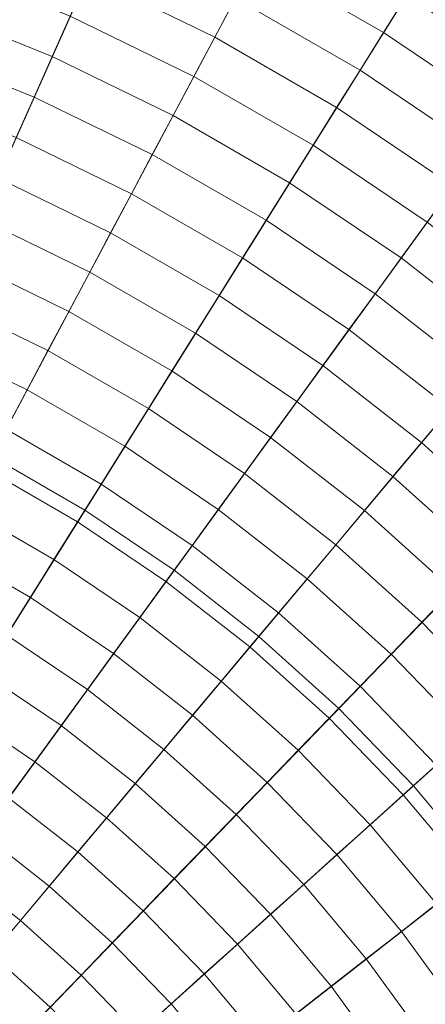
# Model space of a CAD drawing. Header units: centimetres. Extents: x -3.01 to 4.18, y -6.48 to 0.72.
# Tile 243 of 256: x 1.07 to 1.34, y -2.35 to -1.72. Entities that reach past the tile are written whole.
import ezdxf

# ---------------------------------------------------------------- set-up
doc = ezdxf.new("R2010")
doc.units = ezdxf.units.CM
doc.header["$LTSCALE"] = 2.54
doc.layers.add('Lucido design-1', color=7, linetype='Continuous')

# ---------------------------------------------------------------- blocks, each defined once
blk = doc.blocks.new('Gruppo-1')
at = {"color": 142, "linetype": 'Continuous', "lineweight": 9}
for points in [[(1.11598, -2.03333, -14.60843), (1.05557, -1.99845, -14.60843), (0.58636, -2.8809, -14.60843), (1.11598, -2.03333, -14.60843)], [(0.58636, -2.8809, -13.70118), (1.05557, -1.99845, -13.70118), (1.11598, -2.03333, -13.70118), (0.58636, -2.8809, -13.70118)], [(1.11598, -2.03333, -13.70118), (1.05557, -1.99845, -13.70118), (1.05557, -1.99845, -14.60843), (1.11598, -2.03333, -14.60843), (1.11598, -2.03333, -13.70118)], [(1.17381, -2.07234, -14.60843), (1.11598, -2.03333, -14.60843), (0.58636, -2.8809, -14.60843), (1.17381, -2.07234, -14.60843)], [(0.58636, -2.8809, -13.70118), (1.11598, -2.03333, -13.70118), (1.17381, -2.07234, -13.70118), (0.58636, -2.8809, -13.70118)], [(1.17381, -2.07234, -13.70118), (1.11598, -2.03333, -13.70118), (1.11598, -2.03333, -14.60843), (1.17381, -2.07234, -14.60843), (1.17381, -2.07234, -13.70118)], [(1.22879, -2.11529, -14.60843), (1.17381, -2.07234, -14.60843), (0.58636, -2.8809, -14.60843), (1.22879, -2.11529, -14.60843)], [(0.58636, -2.8809, -13.70118), (1.17381, -2.07234, -13.70118), (1.22879, -2.11529, -13.70118), (0.58636, -2.8809, -13.70118)], [(1.22879, -2.11529, -13.70118), (1.17381, -2.07234, -13.70118), (1.17381, -2.07234, -14.60843), (1.22879, -2.11529, -14.60843), (1.22879, -2.11529, -13.70118)], [(1.28063, -2.16196, -14.60843), (1.22879, -2.11529, -14.60843), (0.58636, -2.8809, -14.60843), (1.28063, -2.16196, -14.60843)], [(0.58636, -2.8809, -13.70118), (1.22879, -2.11529, -13.70118), (1.28063, -2.16196, -13.70118), (0.58636, -2.8809, -13.70118)], [(1.28063, -2.16196, -13.70118), (1.22879, -2.11529, -13.70118), (1.22879, -2.11529, -14.60843), (1.28063, -2.16196, -14.60843), (1.28063, -2.16196, -13.70118)], [(1.32909, -2.21215, -14.60843), (1.28063, -2.16196, -14.60843), (0.58636, -2.8809, -14.60843), (1.32909, -2.21215, -14.60843)], [(0.58636, -2.8809, -13.70118), (1.28063, -2.16196, -13.70118), (1.32909, -2.21215, -13.70118), (0.58636, -2.8809, -13.70118)], [(1.32909, -2.21215, -13.70118), (1.28063, -2.16196, -13.70118), (1.28063, -2.16196, -14.60843), (1.32909, -2.21215, -14.60843), (1.32909, -2.21215, -13.70118)], [(1.37393, -2.26558, -14.60843), (1.32909, -2.21215, -14.60843), (0.58636, -2.8809, -14.60843), (1.37393, -2.26558, -14.60843)], [(0.58636, -2.8809, -13.70118), (1.32909, -2.21215, -13.70118), (1.37393, -2.26558, -13.70118), (0.58636, -2.8809, -13.70118)], [(1.37393, -2.26558, -13.70118), (1.32909, -2.21215, -13.70118), (1.32909, -2.21215, -14.60843), (1.37393, -2.26558, -14.60843), (1.37393, -2.26558, -13.70118)], [(1.41493, -2.32202, -14.60843), (1.37393, -2.26558, -14.60843), (0.58636, -2.8809, -14.60843), (1.41493, -2.32202, -14.60843)], [(0.58636, -2.8809, -13.70118), (1.37393, -2.26558, -13.70118), (1.41493, -2.32202, -13.70118), (0.58636, -2.8809, -13.70118)]]:
    blk.add_polyline3d(points, dxfattribs=at)
for points in [[(1.08719, 0.68271, -13.70234), (0.83739, 0.70896, -13.70234), (0.58651, -2.87874, -13.70234), (0.58666, -2.87876, -13.70234)], [(1.33456, 0.63909, -13.70234), (1.08719, 0.68271, -13.70234), (0.58666, -2.87876, -13.70234), (0.58681, -2.87878, -13.70234)], [(1.57828, 0.57832, -13.70234), (1.33456, 0.63909, -13.70234), (0.58681, -2.87878, -13.70234), (0.58696, -2.87882, -13.70234)], [(1.81716, 0.5007, -13.70234), (1.57828, 0.57832, -13.70234), (0.58696, -2.87882, -13.70234), (0.5871, -2.87887, -13.70234)], [(2.05005, 0.40661, -13.70234), (1.81716, 0.5007, -13.70234), (0.5871, -2.87887, -13.70234), (0.58724, -2.87892, -13.70234)], [(2.27581, 0.2965, -13.70234), (2.05005, 0.40661, -13.70234), (0.58724, -2.87892, -13.70234), (0.58738, -2.87899, -13.70234)], [(2.49334, 0.17091, -13.70234), (2.27581, 0.2965, -13.70234), (0.58738, -2.87899, -13.70234), (0.58751, -2.87906, -13.70234)], [(2.70158, 0.03045, -13.70234), (2.49334, 0.17091, -13.70234), (0.58751, -2.87906, -13.70234), (0.58763, -2.87915, -13.70234)], [(2.89951, -0.12419, -13.70234), (2.70158, 0.03045, -13.70234), (0.58763, -2.87915, -13.70234), (0.58775, -2.87924, -13.70234)], [(3.08618, -0.29226, -13.70234), (2.89951, -0.12419, -13.70234), (0.58775, -2.87924, -13.70234), (0.58786, -2.87934, -13.70234)], [(3.26066, -0.47295, -13.70234), (3.08618, -0.29226, -13.70234), (0.58786, -2.87934, -13.70234), (0.58797, -2.87945, -13.70234)], [(3.42212, -0.66536, -13.70234), (3.26066, -0.47295, -13.70234), (0.58797, -2.87945, -13.70234), (0.58806, -2.87957, -13.70234)], [(3.56976, -0.86857, -13.70234), (3.42212, -0.66536, -13.70234), (0.58806, -2.87957, -13.70234), (0.58815, -2.87969, -13.70234)], [(3.70286, -1.08159, -13.70234), (3.56976, -0.86857, -13.70234), (0.58815, -2.87969, -13.70234), (0.58823, -2.87982, -13.70234)], [(3.82078, -1.30336, -13.70234), (3.70286, -1.08159, -13.70234), (0.58823, -2.87982, -13.70234), (0.5883, -2.87995, -13.70234)], [(3.92295, -1.53283, -13.70234), (3.82078, -1.30336, -13.70234), (0.5883, -2.87995, -13.70234), (0.58837, -2.88009, -13.70234)], [(4.00886, -1.76886, -13.70234), (3.92295, -1.53283, -13.70234), (0.58837, -2.88009, -13.70234), (0.58842, -2.88023, -13.70234)], [(1.30965, -1.72339, -12.73052), (1.22715, -1.67576, -12.73052), (1.24061, -1.65043, -12.73588), (1.32485, -1.69907, -12.73588)], [(1.20019, -1.72645, -12.72012), (1.11817, -1.68645, -12.72012), (1.12985, -1.66021, -12.72527), (1.21367, -1.7011, -12.72527)], [(1.09478, -1.73896, -12.71011), (1.01389, -1.70628, -12.71011), (1.02372, -1.67926, -12.71507), (1.10648, -1.7127, -12.71507)], [(1.29444, -1.74773, -12.72527), (1.21367, -1.7011, -12.72527), (1.22715, -1.67576, -12.73052), (1.30965, -1.72339, -12.73052)], [(1.40549, -1.75346, -12.73588), (1.32485, -1.69907, -12.73588), (1.34004, -1.67476, -12.74133), (1.42234, -1.73027, -12.74133)], [(1.1867, -1.75182, -12.71507), (1.10648, -1.7127, -12.71507), (1.11817, -1.68645, -12.72012), (1.20019, -1.72645, -12.72012)], [(1.38863, -1.77667, -12.73052), (1.30965, -1.72339, -12.73052), (1.32485, -1.69907, -12.73588), (1.40549, -1.75346, -12.73588)], [(1.27923, -1.77208, -12.72012), (1.20019, -1.72645, -12.72012), (1.21367, -1.7011, -12.72527), (1.29444, -1.74773, -12.72527)], [(1.08308, -1.76525, -12.70526), (1.00405, -1.73331, -12.70526), (1.01389, -1.70628, -12.71011), (1.09478, -1.73896, -12.71011)], [(1.1732, -1.77721, -12.71011), (1.09478, -1.73896, -12.71011), (1.10648, -1.7127, -12.71507), (1.1867, -1.75182, -12.71507)], [(1.37176, -1.79988, -12.72527), (1.29444, -1.74773, -12.72527), (1.30965, -1.72339, -12.73052), (1.38863, -1.77667, -12.73052)], [(1.264, -1.79645, -12.71507), (1.1867, -1.75182, -12.71507), (1.20019, -1.72645, -12.72012), (1.27923, -1.77208, -12.72012)], [(1.07137, -1.79154, -12.70051), (0.9942, -1.76037, -12.70051), (1.00405, -1.73331, -12.70526), (1.08308, -1.76525, -12.70526)], [(1.1597, -1.80261, -12.70526), (1.08308, -1.76525, -12.70526), (1.09478, -1.73896, -12.71011), (1.1732, -1.77721, -12.71011)], [(1.35488, -1.82312, -12.72012), (1.27923, -1.77208, -12.72012), (1.29444, -1.74773, -12.72527), (1.37176, -1.79988, -12.72527)], [(1.24876, -1.82084, -12.71011), (1.1732, -1.77721, -12.71011), (1.1867, -1.75182, -12.71507), (1.264, -1.79645, -12.71507)], [(4.07809, -2.01031, -13.70234), (4.00886, -1.76886, -13.70234), (0.58842, -2.88023, -13.70234), (0.58846, -2.88038, -13.70234)], [(1.14618, -1.82803, -12.70051), (1.07137, -1.79154, -12.70051), (1.08308, -1.76525, -12.70526), (1.1597, -1.80261, -12.70526)], [(1.33799, -1.84636, -12.71507), (1.264, -1.79645, -12.71507), (1.27923, -1.77208, -12.72012), (1.35488, -1.82312, -12.72012)], [(1.23352, -1.84523, -12.70526), (1.1597, -1.80261, -12.70526), (1.1732, -1.77721, -12.71011), (1.24876, -1.82084, -12.71011)], [(1.13266, -1.85346, -12.69585), (1.05966, -1.81786, -12.69585), (1.07137, -1.79154, -12.70051), (1.14618, -1.82803, -12.70051)], [(1.32109, -1.86963, -12.71011), (1.24876, -1.82084, -12.71011), (1.264, -1.79645, -12.71507), (1.33799, -1.84636, -12.71507)], [(1.21826, -1.86965, -12.70051), (1.14618, -1.82803, -12.70051), (1.1597, -1.80261, -12.70526), (1.23352, -1.84523, -12.70526)], [(1.11913, -1.87891, -12.6913), (1.04794, -1.84418, -12.6913), (1.05966, -1.81786, -12.69585), (1.13266, -1.85346, -12.69585)], [(1.30418, -1.8929, -12.70526), (1.23352, -1.84523, -12.70526), (1.24876, -1.82084, -12.71011), (1.32109, -1.86963, -12.71011)], [(1.203, -1.89407, -12.69585), (1.13266, -1.85346, -12.69585), (1.14618, -1.82803, -12.70051), (1.21826, -1.86965, -12.70051)], [(1.10559, -1.90437, -12.68685), (1.03621, -1.87052, -12.68685), (1.04794, -1.84418, -12.6913), (1.11913, -1.87891, -12.6913)], [(1.28726, -1.91619, -12.70051), (1.21826, -1.86965, -12.70051), (1.23352, -1.84523, -12.70526), (1.30418, -1.8929, -12.70526)], [(1.38985, -1.92334, -12.71011), (1.32109, -1.86963, -12.71011), (1.33799, -1.84636, -12.71507), (1.40833, -1.90132, -12.71507)], [(1.18773, -1.91851, -12.6913), (1.11913, -1.87891, -12.6913), (1.13266, -1.85346, -12.69585), (1.203, -1.89407, -12.69585)], [(1.09205, -1.92984, -12.68249), (1.02447, -1.89688, -12.68249), (1.03621, -1.87052, -12.68685), (1.10559, -1.90437, -12.68685)], [(1.27033, -1.93949, -12.69585), (1.203, -1.89407, -12.69585), (1.21826, -1.86965, -12.70051), (1.28726, -1.91619, -12.70051)], [(1.37135, -1.94538, -12.70526), (1.30418, -1.8929, -12.70526), (1.32109, -1.86963, -12.71011), (1.38985, -1.92334, -12.71011)], [(1.17245, -1.94296, -12.68685), (1.10559, -1.90437, -12.68685), (1.11913, -1.87891, -12.6913), (1.18773, -1.91851, -12.6913)], [(1.0785, -1.95532, -12.67824), (1.01273, -1.92325, -12.67824), (1.02447, -1.89688, -12.68249), (1.09205, -1.92984, -12.68249)], [(1.25339, -1.96281, -12.6913), (1.18773, -1.91851, -12.6913), (1.203, -1.89407, -12.69585), (1.27033, -1.93949, -12.69585)], [(1.35285, -1.96743, -12.70051), (1.28726, -1.91619, -12.70051), (1.30418, -1.8929, -12.70526), (1.37135, -1.94538, -12.70526)], [(1.15716, -1.96743, -12.68249), (1.09205, -1.92984, -12.68249), (1.10559, -1.90437, -12.68685), (1.17245, -1.94296, -12.68685)], [(1.33434, -1.9895, -12.69585), (1.27033, -1.93949, -12.69585), (1.28726, -1.91619, -12.70051), (1.35285, -1.96743, -12.70051)], [(1.06494, -1.98082, -12.67409), (1.00099, -1.94963, -12.67409), (1.01273, -1.92325, -12.67824), (1.0785, -1.95532, -12.67824)], [(1.23645, -1.98613, -12.68685), (1.17245, -1.94296, -12.68685), (1.18773, -1.91851, -12.6913), (1.25339, -1.96281, -12.6913)], [(1.14186, -1.99191, -12.67824), (1.0785, -1.95532, -12.67824), (1.09205, -1.92984, -12.68249), (1.15716, -1.96743, -12.68249)], [(1.31581, -2.01157, -12.6913), (1.25339, -1.96281, -12.6913), (1.27033, -1.93949, -12.69585), (1.33434, -1.9895, -12.69585)], [(1.21949, -2.00947, -12.68249), (1.15716, -1.96743, -12.68249), (1.17245, -1.94296, -12.68685), (1.23645, -1.98613, -12.68685)], [(1.12656, -2.0164, -12.67409), (1.06494, -1.98082, -12.67409), (1.0785, -1.95532, -12.67824), (1.14186, -1.99191, -12.67824)], [(1.20252, -2.03282, -12.67824), (1.14186, -1.99191, -12.67824), (1.15716, -1.96743, -12.68249), (1.21949, -2.00947, -12.68249)], [(1.29728, -2.03366, -12.68685), (1.23645, -1.98613, -12.68685), (1.25339, -1.96281, -12.6913), (1.31581, -2.01157, -12.6913)], [(1.3947, -2.04384, -12.69585), (1.33434, -1.9895, -12.69585), (1.35285, -1.96743, -12.70051), (1.4147, -2.02312, -12.70051)], [(1.11125, -2.0409, -12.67003), (1.05138, -2.00633, -12.67003), (1.06494, -1.98082, -12.67409), (1.12656, -2.0164, -12.67409)], [(1.27873, -2.05576, -12.68249), (1.21949, -2.00947, -12.68249), (1.23645, -1.98613, -12.68685), (1.29728, -2.03366, -12.68685)], [(1.18555, -2.05619, -12.67409), (1.12656, -2.0164, -12.67409), (1.14186, -1.99191, -12.67824), (1.20252, -2.03282, -12.67824)], [(1.37468, -2.06457, -12.6913), (1.31581, -2.01157, -12.6913), (1.33434, -1.9895, -12.69585), (1.3947, -2.04384, -12.69585)], [(4.13032, -2.256, -13.70234), (4.07809, -2.01031, -13.70234), (0.58846, -2.88038, -13.70234), (0.58849, -2.88052, -13.70234)], [(1.09593, -2.06542, -12.66608), (1.0378, -2.03186, -12.66608), (1.05138, -2.00633, -12.67003), (1.11125, -2.0409, -12.67003)], [(1.26018, -2.07787, -12.67824), (1.20252, -2.03282, -12.67824), (1.21949, -2.00947, -12.68249), (1.27873, -2.05576, -12.68249)], [(1.35465, -2.08531, -12.68685), (1.29728, -2.03366, -12.68685), (1.31581, -2.01157, -12.6913), (1.37468, -2.06457, -12.6913)], [(1.16857, -2.07956, -12.67003), (1.11125, -2.0409, -12.67003), (1.12656, -2.0164, -12.67409), (1.18555, -2.05619, -12.67409)], [(1.08061, -2.08994, -12.66223), (1.02423, -2.05739, -12.66223), (1.0378, -2.03186, -12.66608), (1.09593, -2.06542, -12.66608)], [(1.24162, -2.09999, -12.67409), (1.18555, -2.05619, -12.67409), (1.20252, -2.03282, -12.67824), (1.26018, -2.07787, -12.67824)], [(1.33461, -2.10607, -12.68249), (1.27873, -2.05576, -12.68249), (1.29728, -2.03366, -12.68685), (1.35465, -2.08531, -12.68685)], [(1.15157, -2.10295, -12.66608), (1.09593, -2.06542, -12.66608), (1.11125, -2.0409, -12.67003), (1.16857, -2.07956, -12.67003)], [(1.06527, -2.11448, -12.65847), (1.01064, -2.08294, -12.65847), (1.02423, -2.05739, -12.66223), (1.08061, -2.08994, -12.66223)], [(1.22305, -2.12213, -12.67003), (1.16857, -2.07956, -12.67003), (1.18555, -2.05619, -12.67409), (1.24162, -2.09999, -12.67409)], [(1.31456, -2.12683, -12.67824), (1.26018, -2.07787, -12.67824), (1.27873, -2.05576, -12.68249), (1.33461, -2.10607, -12.68249)], [(1.13458, -2.12635, -12.66223), (1.08061, -2.08994, -12.66223), (1.09593, -2.06542, -12.66608), (1.15157, -2.10295, -12.66608)], [(1.20446, -2.14427, -12.66608), (1.15157, -2.10295, -12.66608), (1.16857, -2.07956, -12.67003), (1.22305, -2.12213, -12.67003)], [(1.29449, -2.1476, -12.67409), (1.24162, -2.09999, -12.67409), (1.26018, -2.07787, -12.67824), (1.31456, -2.12683, -12.67824)], [(1.38683, -2.16015, -12.68249), (1.33461, -2.10607, -12.68249), (1.35465, -2.08531, -12.68685), (1.40827, -2.14085, -12.68685)], [(1.11757, -2.14975, -12.65847), (1.06527, -2.11448, -12.65847), (1.08061, -2.08994, -12.66223), (1.13458, -2.12635, -12.66223)], [(1.27442, -2.16839, -12.67003), (1.22305, -2.12213, -12.67003), (1.24162, -2.09999, -12.67409), (1.29449, -2.1476, -12.67409)], [(1.18587, -2.16643, -12.66223), (1.13458, -2.12635, -12.66223), (1.15157, -2.10295, -12.66608), (1.20446, -2.14427, -12.66608)], [(1.36538, -2.17946, -12.67824), (1.31456, -2.12683, -12.67824), (1.33461, -2.10607, -12.68249), (1.38683, -2.16015, -12.68249)], [(1.10055, -2.17317, -12.65482), (1.04993, -2.13903, -12.65482), (1.06527, -2.11448, -12.65847), (1.11757, -2.14975, -12.65847)], [(1.16728, -2.18859, -12.65847), (1.11757, -2.14975, -12.65847), (1.13458, -2.12635, -12.66223), (1.18587, -2.16643, -12.66223)], [(1.25434, -2.18918, -12.66608), (1.20446, -2.14427, -12.66608), (1.22305, -2.12213, -12.67003), (1.27442, -2.16839, -12.67003)], [(1.34392, -2.19879, -12.67409), (1.29449, -2.1476, -12.67409), (1.31456, -2.12683, -12.67824), (1.36538, -2.17946, -12.67824)], [(1.08353, -2.1966, -12.65127), (1.03459, -2.16359, -12.65127), (1.04993, -2.13903, -12.65482), (1.10055, -2.17317, -12.65482)], [(1.23425, -2.20999, -12.66223), (1.18587, -2.16643, -12.66223), (1.20446, -2.14427, -12.66608), (1.25434, -2.18918, -12.66608)], [(1.14867, -2.21076, -12.65482), (1.10055, -2.17317, -12.65482), (1.11757, -2.14975, -12.65847), (1.16728, -2.18859, -12.65847)], [(1.32245, -2.21812, -12.67003), (1.27442, -2.16839, -12.67003), (1.29449, -2.1476, -12.67409), (1.34392, -2.19879, -12.67409)], [(1.0665, -2.22004, -12.64782), (1.01923, -2.18816, -12.64782), (1.03459, -2.16359, -12.65127), (1.08353, -2.1966, -12.65127)], [(1.21415, -2.2308, -12.65847), (1.16728, -2.18859, -12.65847), (1.18587, -2.16643, -12.66223), (1.23425, -2.20999, -12.66223)], [(1.30097, -2.23746, -12.66608), (1.25434, -2.18918, -12.66608), (1.27442, -2.16839, -12.67003), (1.32245, -2.21812, -12.67003)], [(1.13006, -2.23295, -12.65127), (1.08353, -2.1966, -12.65127), (1.10055, -2.17317, -12.65482), (1.14867, -2.21076, -12.65482)], [(1.19405, -2.25162, -12.65482), (1.14867, -2.21076, -12.65482), (1.16728, -2.18859, -12.65847), (1.21415, -2.2308, -12.65847)], [(1.27948, -2.25681, -12.66223), (1.23425, -2.20999, -12.66223), (1.25434, -2.18918, -12.66608), (1.30097, -2.23746, -12.66608)], [(1.11143, -2.25514, -12.64782), (1.0665, -2.22004, -12.64782), (1.08353, -2.1966, -12.65127), (1.13006, -2.23295, -12.65127)], [(1.36689, -2.27108, -12.67003), (1.32245, -2.21812, -12.67003), (1.34392, -2.19879, -12.67409), (1.38966, -2.25329, -12.67409)], [(1.17393, -2.27245, -12.65127), (1.13006, -2.23295, -12.65127), (1.14867, -2.21076, -12.65482), (1.19405, -2.25162, -12.65482)], [(1.25797, -2.27618, -12.65847), (1.21415, -2.2308, -12.65847), (1.23425, -2.20999, -12.66223), (1.27948, -2.25681, -12.66223)], [(1.0928, -2.27734, -12.64447), (1.04947, -2.24349, -12.64447), (1.0665, -2.22004, -12.64782), (1.11143, -2.25514, -12.64782)], [(1.34411, -2.28888, -12.66608), (1.30097, -2.23746, -12.66608), (1.32245, -2.21812, -12.67003), (1.36689, -2.27108, -12.67003)], [(1.1538, -2.29329, -12.64782), (1.11143, -2.25514, -12.64782), (1.13006, -2.23295, -12.65127), (1.17393, -2.27245, -12.65127)], [(1.23646, -2.29554, -12.65482), (1.19405, -2.25162, -12.65482), (1.21415, -2.2308, -12.65847), (1.25797, -2.27618, -12.65847)], [(1.32132, -2.30668, -12.66223), (1.27948, -2.25681, -12.66223), (1.30097, -2.23746, -12.66608), (1.34411, -2.28888, -12.66608)], [(1.07417, -2.29955, -12.64122), (1.03243, -2.26694, -12.64122), (1.04947, -2.24349, -12.64447), (1.0928, -2.27734, -12.64447)], [(1.13367, -2.31414, -12.64447), (1.0928, -2.27734, -12.64447), (1.11143, -2.25514, -12.64782), (1.1538, -2.29329, -12.64782)], [(1.21494, -2.31492, -12.65127), (1.17393, -2.27245, -12.65127), (1.19405, -2.25162, -12.65482), (1.23646, -2.29554, -12.65482)], [(4.16527, -2.50474, -13.70234), (4.13032, -2.256, -13.70234), (0.58849, -2.88052, -13.70234), (0.58851, -2.88067, -13.70234)], [(1.29852, -2.3245, -12.65847), (1.25797, -2.27618, -12.65847), (1.27948, -2.25681, -12.66223), (1.32132, -2.30668, -12.66223)], [(1.05552, -2.32177, -12.63807), (1.01538, -2.29041, -12.63807), (1.03243, -2.26694, -12.64122), (1.07417, -2.29955, -12.64122)], [(1.19341, -2.33431, -12.64782), (1.1538, -2.29329, -12.64782), (1.17393, -2.27245, -12.65127), (1.21494, -2.31492, -12.65127)], [(1.11353, -2.335, -12.64122), (1.07417, -2.29955, -12.64122), (1.0928, -2.27734, -12.64447), (1.13367, -2.31414, -12.64447)], [(1.27571, -2.34232, -12.65482), (1.23646, -2.29554, -12.65482), (1.25797, -2.27618, -12.65847), (1.29852, -2.3245, -12.65847)], [(1.17187, -2.3537, -12.64447), (1.13367, -2.31414, -12.64447), (1.1538, -2.29329, -12.64782), (1.19341, -2.33431, -12.64782)], [(1.35959, -2.35935, -12.66223), (1.32132, -2.30668, -12.66223), (1.34411, -2.28888, -12.66608), (1.38356, -2.34318, -12.66608)], [(1.09338, -2.35586, -12.63807), (1.05552, -2.32177, -12.63807), (1.07417, -2.29955, -12.64122), (1.11353, -2.335, -12.64122)], [(1.25289, -2.36015, -12.65127), (1.21494, -2.31492, -12.65127), (1.23646, -2.29554, -12.65482), (1.27571, -2.34232, -12.65482)], [(1.3356, -2.37553, -12.65847), (1.29852, -2.3245, -12.65847), (1.32132, -2.30668, -12.66223), (1.35959, -2.35935, -12.66223)], [(1.15033, -2.3731, -12.64122), (1.11353, -2.335, -12.64122), (1.13367, -2.31414, -12.64447), (1.17187, -2.3537, -12.64447)], [(1.23006, -2.37798, -12.64782), (1.19341, -2.33431, -12.64782), (1.21494, -2.31492, -12.65127), (1.25289, -2.36015, -12.65127)], [(1.07323, -2.37674, -12.63502), (1.03687, -2.344, -12.63502), (1.05552, -2.32177, -12.63807), (1.09338, -2.35586, -12.63807)], [(1.3116, -2.39172, -12.65482), (1.27571, -2.34232, -12.65482), (1.29852, -2.3245, -12.65847), (1.3356, -2.37553, -12.65847)], [(1.12877, -2.39251, -12.63807), (1.09338, -2.35586, -12.63807), (1.11353, -2.335, -12.64122), (1.15033, -2.3731, -12.64122)], [(1.20722, -2.39583, -12.64447), (1.17187, -2.3537, -12.64447), (1.19341, -2.33431, -12.64782), (1.23006, -2.37798, -12.64782)], [(1.28759, -2.40791, -12.65127), (1.25289, -2.36015, -12.65127), (1.27571, -2.34232, -12.65482), (1.3116, -2.39172, -12.65482)], [(1.18437, -2.41368, -12.64122), (1.15033, -2.3731, -12.64122), (1.17187, -2.3537, -12.64447), (1.20722, -2.39583, -12.64447)]]:
    blk.add_3dface(points, dxfattribs=at)

msp = doc.modelspace()

# ---------------------------------------------------------------- block references
at = {"layer": 'Lucido design-1', "color": 7}
msp.add_blockref('Gruppo-1', (0, 0), dxfattribs=at)

doc.saveas('drawing.dxf')
